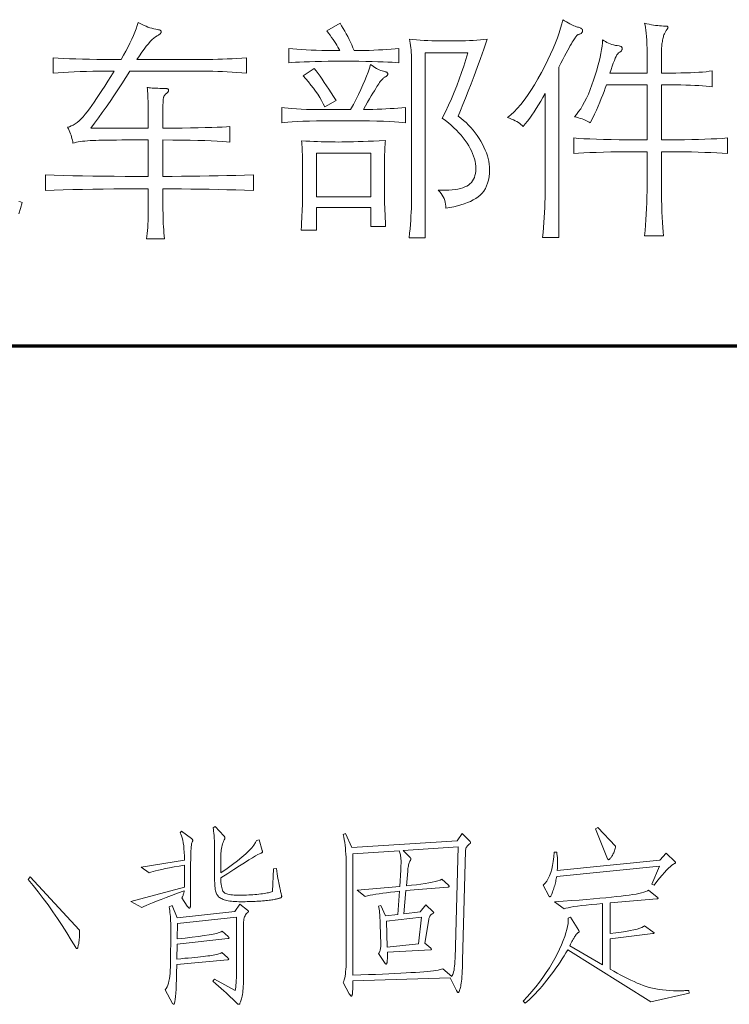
# Model space of a CAD drawing. Extents: x 0 to 1189, y 0 to 841.
# Tile 113 of 132: x 1123 to 1143, y 45 to 73. Entities that reach past the tile are written whole.
import ezdxf

# ---------------------------------------------------------------- set-up
doc = ezdxf.new("R2010")
doc.units = 0

msp = doc.modelspace()

# ---------------------------------------------------------------- linework, layer by layer
at = {"color": 5, "lineweight": 70}
msp.add_line((1064, 63.5), (1169, 63.5), dxfattribs=at)
at = {"color": 7, "lineweight": 13}
for points in [[(1125.685, 71.133), (1125.482, 71.133), (1125.286, 71.131), (1125.098, 71.129), (1124.917, 71.125), (1124.744, 71.12), (1124.578, 71.114), (1124.421, 71.108), (1124.27, 71.1), (1124.128, 71.091), (1123.993, 71.081), (1123.993, 71.507), (1124.135, 71.497), (1124.287, 71.488), (1124.449, 71.48), (1124.623, 71.474), (1124.806, 71.468), (1125, 71.463), (1125.205, 71.459), (1125.42, 71.457), (1125.646, 71.455), (1125.882, 71.455), (1125.95, 71.576), (1126.014, 71.693), (1126.073, 71.806), (1126.128, 71.915), (1126.177, 72.02), (1126.222, 72.121), (1126.262, 72.218), (1126.298, 72.311), (1126.328, 72.4), (1126.354, 72.485), (1126.409, 72.455), (1126.464, 72.428), (1126.519, 72.403), (1126.574, 72.381), (1126.628, 72.36), (1126.682, 72.341), (1126.737, 72.325), (1126.791, 72.31), (1126.845, 72.298), (1126.899, 72.288), (1126.917, 72.285), (1126.934, 72.281), (1126.949, 72.277), (1126.962, 72.271), (1126.973, 72.266), (1126.981, 72.259), (1126.988, 72.252), (1126.993, 72.244), (1126.996, 72.235), (1126.997, 72.225), (1126.996, 72.215), (1126.992, 72.205), (1126.986, 72.194), (1126.978, 72.183), (1126.968, 72.172), (1126.955, 72.16), (1126.939, 72.149), (1126.922, 72.136), (1126.901, 72.124), (1126.879, 72.111), (1126.837, 72.086), (1126.792, 72.053), (1126.743, 72.01), (1126.692, 71.958), (1126.638, 71.897), (1126.581, 71.827), (1126.52, 71.748), (1126.457, 71.659), (1126.391, 71.562), (1126.322, 71.455), (1128.034, 71.455), (1128.166, 71.455), (1128.299, 71.457), (1128.432, 71.459), (1128.565, 71.463), (1128.698, 71.468), (1128.831, 71.474), (1128.964, 71.48), (1129.098, 71.488), (1129.231, 71.497), (1129.365, 71.507), (1129.365, 71.081), (1129.231, 71.091), (1129.098, 71.1), (1128.964, 71.108), (1128.831, 71.114), (1128.698, 71.12), (1128.565, 71.125), (1128.432, 71.129), (1128.299, 71.131), (1128.166, 71.133), (1128.034, 71.133), (1126.125, 71.133), (1126.013, 70.957), (1125.903, 70.785), (1125.792, 70.616), (1125.683, 70.452), (1125.574, 70.292), (1125.465, 70.136), (1125.357, 69.984), (1125.249, 69.836), (1125.142, 69.692), (1125.036, 69.552), (1126.636, 69.552), (1126.636, 69.933), (1126.636, 70.032), (1126.635, 70.126), (1126.633, 70.215), (1126.631, 70.298), (1126.628, 70.376), (1126.625, 70.448), (1126.62, 70.514), (1126.615, 70.575), (1126.61, 70.631), (1126.604, 70.681), (1126.631, 70.676), (1126.663, 70.671), (1126.7, 70.667), (1126.742, 70.664), (1126.789, 70.661), (1126.84, 70.659), (1126.897, 70.657), (1126.958, 70.655), (1127.024, 70.655), (1127.095, 70.654), (1127.115, 70.654), (1127.133, 70.653), (1127.149, 70.65), (1127.163, 70.647), (1127.174, 70.643), (1127.184, 70.638), (1127.191, 70.632), (1127.196, 70.625), (1127.199, 70.617), (1127.2, 70.608), (1127.2, 70.599), (1127.198, 70.59), (1127.195, 70.581), (1127.19, 70.571), (1127.185, 70.562), (1127.178, 70.552), (1127.17, 70.543), (1127.161, 70.533), (1127.15, 70.523), (1127.138, 70.513), (1127.126, 70.503), (1127.115, 70.493), (1127.105, 70.482), (1127.096, 70.471), (1127.087, 70.459), (1127.08, 70.447), (1127.073, 70.435), (1127.068, 70.422), (1127.063, 70.409), (1127.059, 70.395), (1127.056, 70.38), (1127.053, 70.363), (1127.051, 70.344), (1127.049, 70.322), (1127.047, 70.298), (1127.046, 70.271), (1127.045, 70.243), (1127.044, 70.212), (1127.043, 70.178), (1127.043, 70.143), (1127.043, 69.552), (1127.318, 69.553), (1127.573, 69.554), (1127.808, 69.557), (1128.024, 69.56), (1128.22, 69.564), (1128.397, 69.569), (1128.554, 69.575), (1128.691, 69.582), (1128.808, 69.59), (1128.906, 69.598), (1128.906, 69.165), (1128.805, 69.174), (1128.684, 69.182), (1128.545, 69.19), (1128.387, 69.197), (1128.211, 69.203), (1128.015, 69.209), (1127.8, 69.214), (1127.567, 69.218), (1127.314, 69.221), (1127.043, 69.224), (1127.043, 68.208), (1127.303, 68.209), (1127.561, 68.212), (1127.817, 68.215), (1128.072, 68.218), (1128.324, 68.222), (1128.574, 68.227), (1128.822, 68.233), (1129.069, 68.239), (1129.313, 68.246), (1129.555, 68.254), (1129.555, 67.821), (1129.313, 67.828), (1129.069, 67.835), (1128.822, 67.841), (1128.574, 67.847), (1128.324, 67.852), (1128.072, 67.856), (1127.817, 67.86), (1127.561, 67.863), (1127.303, 67.865), (1127.043, 67.867), (1127.043, 67.381), (1127.043, 67.28), (1127.045, 67.181), (1127.047, 67.085), (1127.05, 66.991), (1127.054, 66.899), (1127.06, 66.81), (1127.066, 66.723), (1127.072, 66.638), (1127.08, 66.556), (1127.089, 66.476), (1126.59, 66.476), (1126.599, 66.549), (1126.607, 66.626), (1126.614, 66.706), (1126.62, 66.791), (1126.625, 66.879), (1126.629, 66.972), (1126.632, 67.068), (1126.635, 67.169), (1126.636, 67.273), (1126.636, 67.381), (1126.636, 67.867), (1126.309, 67.866), (1125.991, 67.865), (1125.682, 67.862), (1125.382, 67.859), (1125.092, 67.855), (1124.81, 67.85), (1124.538, 67.844), (1124.275, 67.837), (1124.021, 67.829), (1123.776, 67.821), (1123.776, 68.254), (1124.022, 68.245), (1124.277, 68.237), (1124.541, 68.23), (1124.813, 68.224), (1125.095, 68.219), (1125.385, 68.215), (1125.685, 68.212), (1125.993, 68.21), (1126.31, 68.208), (1126.636, 68.208), (1126.636, 69.224), (1126.434, 69.224), (1126.244, 69.224), (1126.067, 69.223), (1125.902, 69.222), (1125.75, 69.221), (1125.61, 69.22), (1125.483, 69.218), (1125.369, 69.216), (1125.266, 69.214), (1125.177, 69.211), (1125.095, 69.208), (1125.018, 69.204), (1124.945, 69.199), (1124.876, 69.192), (1124.81, 69.185), (1124.749, 69.177), (1124.692, 69.167), (1124.638, 69.157), (1124.589, 69.145), (1124.544, 69.133), (1124.536, 69.176), (1124.527, 69.22), (1124.516, 69.264), (1124.504, 69.308), (1124.49, 69.352), (1124.474, 69.397), (1124.456, 69.442), (1124.437, 69.487), (1124.416, 69.533), (1124.393, 69.579), (1124.444, 69.591), (1124.497, 69.611), (1124.55, 69.637), (1124.603, 69.669), (1124.658, 69.709), (1124.713, 69.755), (1124.769, 69.808), (1124.825, 69.868), (1124.883, 69.935), (1124.941, 70.008), (1125.001, 70.089), (1125.064, 70.176), (1125.13, 70.271), (1125.2, 70.372), (1125.273, 70.481), (1125.349, 70.597), (1125.428, 70.721), (1125.511, 70.851), (1125.596, 70.989)], [(1137.663, 70.517), (1137.601, 70.406), (1137.54, 70.299), (1137.478, 70.196), (1137.416, 70.098), (1137.355, 70.003), (1137.293, 69.913), (1137.231, 69.827), (1137.17, 69.744), (1137.108, 69.666), (1137.046, 69.592), (1137.02, 69.621), (1136.989, 69.65), (1136.955, 69.678), (1136.917, 69.705), (1136.876, 69.731), (1136.831, 69.756), (1136.782, 69.78), (1136.729, 69.804), (1136.673, 69.826), (1136.613, 69.848), (1136.704, 69.92), (1136.796, 70.004), (1136.888, 70.1), (1136.981, 70.208), (1137.075, 70.326), (1137.17, 70.457), (1137.265, 70.599), (1137.361, 70.752), (1137.457, 70.917), (1137.555, 71.094), (1137.649, 71.273), (1137.735, 71.444), (1137.813, 71.609), (1137.884, 71.767), (1137.948, 71.917), (1138.003, 72.061), (1138.051, 72.197), (1138.091, 72.326), (1138.124, 72.448), (1138.148, 72.563), (1138.201, 72.531), (1138.251, 72.501), (1138.298, 72.473), (1138.343, 72.449), (1138.385, 72.427), (1138.425, 72.408), (1138.462, 72.392), (1138.497, 72.379), (1138.529, 72.368), (1138.558, 72.36), (1138.585, 72.353), (1138.609, 72.345), (1138.63, 72.337), (1138.649, 72.327), (1138.664, 72.317), (1138.677, 72.306), (1138.687, 72.295), (1138.694, 72.282), (1138.698, 72.269), (1138.699, 72.255), (1138.698, 72.241), (1138.695, 72.228), (1138.689, 72.215), (1138.681, 72.204), (1138.67, 72.193), (1138.657, 72.183), (1138.641, 72.173), (1138.624, 72.165), (1138.604, 72.157), (1138.581, 72.15), (1138.572, 72.146), (1138.561, 72.139), (1138.549, 72.129), (1138.536, 72.116), (1138.522, 72.1), (1138.507, 72.081), (1138.491, 72.059), (1138.474, 72.035), (1138.456, 72.007), (1138.437, 71.976), (1138.415, 71.94), (1138.39, 71.895), (1138.36, 71.843), (1138.327, 71.782), (1138.289, 71.713), (1138.248, 71.636), (1138.203, 71.55), (1138.154, 71.457), (1138.1, 71.355), (1138.043, 71.245), (1138.043, 66.515), (1137.591, 66.515), (1137.604, 66.655), (1137.617, 66.795), (1137.628, 66.933), (1137.637, 67.071), (1137.645, 67.207), (1137.651, 67.343), (1137.656, 67.479), (1137.66, 67.613), (1137.662, 67.747), (1137.663, 67.88)], [(1132.356, 71.704), (1132.499, 71.706), (1132.637, 71.708), (1132.771, 71.712), (1132.901, 71.717), (1133.027, 71.722), (1133.149, 71.728), (1133.267, 71.736), (1133.381, 71.744), (1133.49, 71.753), (1133.596, 71.763), (1133.596, 71.363), (1133.509, 71.372), (1133.407, 71.379), (1133.29, 71.386), (1133.158, 71.392), (1133.012, 71.397), (1132.851, 71.401), (1132.676, 71.405), (1132.486, 71.407), (1132.281, 71.408), (1132.061, 71.409), (1131.842, 71.408), (1131.637, 71.407), (1131.448, 71.405), (1131.273, 71.401), (1131.113, 71.397), (1130.969, 71.392), (1130.839, 71.386), (1130.724, 71.379), (1130.624, 71.372), (1130.539, 71.363), (1130.539, 71.763), (1130.649, 71.752), (1130.766, 71.742), (1130.89, 71.733), (1131.021, 71.725), (1131.159, 71.719), (1131.304, 71.713), (1131.457, 71.709), (1131.616, 71.706), (1131.783, 71.705), (1131.956, 71.704), (1131.931, 71.752), (1131.904, 71.802), (1131.874, 71.853), (1131.842, 71.905), (1131.807, 71.96), (1131.77, 72.016), (1131.73, 72.073), (1131.688, 72.132), (1131.643, 72.193), (1131.595, 72.255), (1131.963, 72.471), (1132.008, 72.396), (1132.052, 72.321), (1132.095, 72.245), (1132.136, 72.169), (1132.176, 72.093), (1132.215, 72.016), (1132.252, 71.938), (1132.288, 71.861), (1132.323, 71.782)], [(1139.46, 71.081), (1140.497, 71.081), (1140.497, 71.481), (1140.496, 71.624), (1140.494, 71.757), (1140.49, 71.881), (1140.485, 71.994), (1140.479, 72.098), (1140.471, 72.191), (1140.461, 72.274), (1140.451, 72.348), (1140.438, 72.411), (1140.425, 72.465), (1140.488, 72.45), (1140.551, 72.437), (1140.611, 72.425), (1140.671, 72.414), (1140.73, 72.406), (1140.787, 72.399), (1140.842, 72.393), (1140.897, 72.389), (1140.95, 72.387), (1141.002, 72.386), (1141.016, 72.386), (1141.028, 72.385), (1141.039, 72.383), (1141.048, 72.381), (1141.056, 72.378), (1141.062, 72.374), (1141.068, 72.37), (1141.071, 72.365), (1141.073, 72.36), (1141.074, 72.353), (1141.073, 72.346), (1141.072, 72.339), (1141.069, 72.33), (1141.064, 72.32), (1141.059, 72.31), (1141.053, 72.299), (1141.045, 72.287), (1141.036, 72.274), (1141.026, 72.26), (1141.015, 72.245), (1141.003, 72.229), (1140.992, 72.211), (1140.982, 72.191), (1140.972, 72.169), (1140.962, 72.145), (1140.953, 72.119), (1140.945, 72.091), (1140.937, 72.061), (1140.93, 72.03), (1140.923, 71.996), (1140.917, 71.961), (1140.911, 71.925), (1140.906, 71.889), (1140.902, 71.852), (1140.898, 71.815), (1140.896, 71.777), (1140.893, 71.738), (1140.892, 71.699), (1140.891, 71.659), (1140.89, 71.619), (1140.89, 71.081), (1141.14, 71.081), (1141.291, 71.081), (1141.434, 71.083), (1141.569, 71.086), (1141.697, 71.09), (1141.817, 71.096), (1141.929, 71.102), (1142.034, 71.11), (1142.13, 71.119), (1142.219, 71.129), (1142.301, 71.14), (1142.301, 70.694), (1142.219, 70.705), (1142.13, 70.715), (1142.034, 70.724), (1141.929, 70.732), (1141.817, 70.738), (1141.697, 70.743), (1141.569, 70.747), (1141.434, 70.75), (1141.291, 70.752), (1141.14, 70.753), (1140.89, 70.753), (1140.89, 69.224), (1141.114, 69.225), (1141.329, 69.227), (1141.535, 69.229), (1141.732, 69.233), (1141.92, 69.238), (1142.099, 69.243), (1142.27, 69.25), (1142.431, 69.258), (1142.583, 69.267), (1142.727, 69.277), (1142.727, 68.844), (1142.581, 68.854), (1142.427, 68.863), (1142.264, 68.871), (1142.093, 68.878), (1141.914, 68.883), (1141.726, 68.888), (1141.529, 68.892), (1141.325, 68.894), (1141.112, 68.896), (1140.89, 68.896), (1140.89, 68.149), (1140.891, 67.945), (1140.893, 67.751), (1140.896, 67.567), (1140.9, 67.393), (1140.905, 67.229), (1140.911, 67.074), (1140.919, 66.93), (1140.928, 66.795), (1140.938, 66.67), (1140.949, 66.555), (1140.425, 66.555), (1140.438, 66.703), (1140.451, 66.854), (1140.461, 67.007), (1140.471, 67.162), (1140.479, 67.321), (1140.485, 67.481), (1140.49, 67.644), (1140.494, 67.81), (1140.496, 67.978), (1140.497, 68.149), (1140.497, 68.896), (1140.221, 68.896), (1139.962, 68.894), (1139.718, 68.892), (1139.49, 68.888), (1139.278, 68.883), (1139.082, 68.878), (1138.902, 68.871), (1138.738, 68.863), (1138.589, 68.854), (1138.457, 68.844), (1138.457, 69.277), (1138.59, 69.267), (1138.74, 69.258), (1138.905, 69.25), (1139.085, 69.243), (1139.281, 69.238), (1139.493, 69.233), (1139.721, 69.229), (1139.964, 69.227), (1140.222, 69.225), (1140.497, 69.224), (1140.497, 70.753), (1139.362, 70.753), (1139.331, 70.664), (1139.298, 70.572), (1139.261, 70.476), (1139.221, 70.376), (1139.178, 70.272), (1139.132, 70.165), (1139.083, 70.053), (1139.03, 69.938), (1138.975, 69.819), (1138.916, 69.697), (1138.884, 69.716), (1138.85, 69.735), (1138.813, 69.753), (1138.773, 69.771), (1138.731, 69.789), (1138.685, 69.805), (1138.637, 69.822), (1138.586, 69.837), (1138.533, 69.853), (1138.476, 69.867), (1138.535, 69.934), (1138.592, 70.009), (1138.648, 70.091), (1138.703, 70.182), (1138.757, 70.28), (1138.809, 70.386), (1138.861, 70.499), (1138.911, 70.621), (1138.96, 70.75), (1139.008, 70.887), (1139.053, 71.025), (1139.093, 71.158), (1139.129, 71.284), (1139.161, 71.405), (1139.188, 71.519), (1139.211, 71.628), (1139.229, 71.731), (1139.243, 71.829), (1139.252, 71.92), (1139.257, 72.006), (1139.296, 71.978), (1139.336, 71.953), (1139.378, 71.93), (1139.422, 71.909), (1139.467, 71.891), (1139.514, 71.875), (1139.562, 71.862), (1139.612, 71.85), (1139.663, 71.842), (1139.716, 71.835), (1139.732, 71.832), (1139.747, 71.828), (1139.76, 71.823), (1139.771, 71.817), (1139.78, 71.81), (1139.788, 71.802), (1139.794, 71.793), (1139.798, 71.783), (1139.801, 71.772), (1139.801, 71.76), (1139.801, 71.747), (1139.798, 71.736), (1139.794, 71.724), (1139.788, 71.713), (1139.78, 71.702), (1139.771, 71.692), (1139.76, 71.682), (1139.747, 71.673), (1139.732, 71.663), (1139.716, 71.655), (1139.698, 71.641), (1139.679, 71.618), (1139.657, 71.585), (1139.634, 71.542), (1139.609, 71.49), (1139.583, 71.428), (1139.555, 71.356), (1139.525, 71.274), (1139.494, 71.182)], [(1135.242, 69.887), (1135.32, 69.828), (1135.394, 69.767), (1135.465, 69.703), (1135.533, 69.636), (1135.598, 69.567), (1135.659, 69.496), (1135.718, 69.422), (1135.774, 69.345), (1135.826, 69.266), (1135.875, 69.185), (1135.921, 69.103), (1135.962, 69.022), (1135.998, 68.941), (1136.029, 68.862), (1136.055, 68.783), (1136.077, 68.706), (1136.093, 68.629), (1136.105, 68.553), (1136.113, 68.478), (1136.115, 68.404), (1136.112, 68.3), (1136.102, 68.202), (1136.086, 68.11), (1136.064, 68.024), (1136.035, 67.944), (1136, 67.871), (1135.959, 67.804), (1135.911, 67.743), (1135.857, 67.689), (1135.797, 67.64), (1135.731, 67.596), (1135.659, 67.555), (1135.583, 67.517), (1135.501, 67.482), (1135.414, 67.449), (1135.322, 67.419), (1135.224, 67.393), (1135.122, 67.368), (1135.014, 67.347), (1134.901, 67.329), (1134.902, 67.384), (1134.897, 67.439), (1134.888, 67.492), (1134.874, 67.544), (1134.855, 67.594), (1134.832, 67.644), (1134.804, 67.691), (1134.771, 67.738), (1134.734, 67.783), (1134.692, 67.827), (1134.796, 67.825), (1134.895, 67.826), (1134.989, 67.829), (1135.076, 67.836), (1135.158, 67.846), (1135.234, 67.859), (1135.305, 67.875), (1135.37, 67.894), (1135.429, 67.917), (1135.482, 67.942), (1135.53, 67.971), (1135.573, 68.004), (1135.611, 68.042), (1135.644, 68.083), (1135.671, 68.129), (1135.694, 68.179), (1135.712, 68.233), (1135.724, 68.292), (1135.732, 68.354), (1135.734, 68.421), (1135.732, 68.49), (1135.725, 68.56), (1135.713, 68.63), (1135.696, 68.701), (1135.674, 68.772), (1135.647, 68.844), (1135.615, 68.916), (1135.579, 68.989), (1135.538, 69.062), (1135.492, 69.136), (1135.441, 69.21), (1135.386, 69.282), (1135.328, 69.354), (1135.265, 69.424), (1135.198, 69.494), (1135.127, 69.563), (1135.052, 69.631), (1134.973, 69.697), (1134.89, 69.763), (1134.803, 69.828), (1134.892, 70.008), (1134.976, 70.188), (1135.057, 70.368), (1135.134, 70.549), (1135.206, 70.73), (1135.275, 70.911), (1135.34, 71.092), (1135.401, 71.274), (1135.458, 71.456), (1135.511, 71.638), (1134.331, 71.638), (1134.331, 66.502), (1133.885, 66.502), (1133.897, 66.629), (1133.908, 66.753), (1133.918, 66.873), (1133.927, 66.99), (1133.934, 67.104), (1133.94, 67.215), (1133.944, 67.322), (1133.948, 67.426), (1133.95, 67.526), (1133.95, 67.624), (1133.95, 71.369), (1133.95, 71.444), (1133.948, 71.517), (1133.945, 71.588), (1133.941, 71.656), (1133.936, 71.722), (1133.929, 71.786), (1133.921, 71.847), (1133.912, 71.907), (1133.902, 71.964), (1133.891, 72.019), (1133.988, 72.01), (1134.088, 72.002), (1134.191, 71.995), (1134.296, 71.989), (1134.404, 71.984), (1134.514, 71.98), (1134.627, 71.977), (1134.743, 71.975), (1134.862, 71.973), (1134.983, 71.973), (1135.104, 71.973), (1135.222, 71.975), (1135.337, 71.977), (1135.448, 71.98), (1135.557, 71.984), (1135.661, 71.989), (1135.763, 71.995), (1135.862, 72.002), (1135.957, 72.01), (1136.049, 72.019), (1135.954, 71.744), (1135.862, 71.482), (1135.773, 71.235), (1135.687, 71.001), (1135.605, 70.781), (1135.526, 70.574), (1135.45, 70.382), (1135.378, 70.203), (1135.308, 70.038)], [(1132.258, 70.064), (1132.337, 70.21), (1132.41, 70.352), (1132.478, 70.489), (1132.541, 70.621), (1132.599, 70.75), (1132.651, 70.873), (1132.699, 70.992), (1132.741, 71.107), (1132.777, 71.218), (1132.809, 71.323), (1132.851, 71.292), (1132.892, 71.263), (1132.933, 71.236), (1132.974, 71.212), (1133.014, 71.191), (1133.054, 71.172), (1133.093, 71.155), (1133.132, 71.141), (1133.171, 71.129), (1133.209, 71.12), (1133.224, 71.117), (1133.237, 71.113), (1133.249, 71.109), (1133.259, 71.103), (1133.268, 71.097), (1133.275, 71.09), (1133.281, 71.082), (1133.285, 71.074), (1133.287, 71.065), (1133.288, 71.055), (1133.287, 71.044), (1133.285, 71.035), (1133.281, 71.025), (1133.277, 71.017), (1133.271, 71.009), (1133.263, 71.001), (1133.254, 70.994), (1133.244, 70.987), (1133.232, 70.981), (1133.219, 70.976), (1133.205, 70.969), (1133.19, 70.96), (1133.174, 70.948), (1133.157, 70.933), (1133.139, 70.915), (1133.121, 70.895), (1133.102, 70.872), (1133.081, 70.846), (1133.06, 70.817), (1133.038, 70.786), (1133.014, 70.749), (1132.986, 70.704), (1132.953, 70.652), (1132.917, 70.591), (1132.876, 70.523), (1132.831, 70.447), (1132.783, 70.363), (1132.73, 70.271), (1132.673, 70.172), (1132.612, 70.064), (1132.744, 70.067), (1132.873, 70.071), (1132.998, 70.075), (1133.12, 70.08), (1133.239, 70.085), (1133.354, 70.092), (1133.465, 70.098), (1133.573, 70.106), (1133.678, 70.114), (1133.78, 70.123), (1133.78, 69.697), (1133.7, 69.708), (1133.599, 69.718), (1133.478, 69.727), (1133.336, 69.734), (1133.173, 69.741), (1132.989, 69.746), (1132.785, 69.75), (1132.56, 69.753), (1132.314, 69.755), (1132.048, 69.756), (1131.782, 69.755), (1131.537, 69.753), (1131.313, 69.75), (1131.111, 69.746), (1130.93, 69.741), (1130.77, 69.734), (1130.631, 69.727), (1130.514, 69.718), (1130.417, 69.708), (1130.343, 69.697), (1130.343, 70.123), (1130.424, 70.112), (1130.519, 70.102), (1130.628, 70.093), (1130.75, 70.085), (1130.885, 70.079), (1131.034, 70.073), (1131.197, 70.069), (1131.373, 70.066), (1131.563, 70.065), (1131.766, 70.064)], [(1131.851, 70.32), (1131.543, 70.143), (1131.498, 70.23), (1131.449, 70.318), (1131.398, 70.405), (1131.342, 70.491), (1131.284, 70.577), (1131.222, 70.663), (1131.156, 70.748), (1131.087, 70.833), (1131.015, 70.918), (1130.939, 71.002), (1131.248, 71.212), (1131.3, 71.143), (1131.354, 71.069), (1131.409, 70.991), (1131.467, 70.909), (1131.526, 70.822), (1131.588, 70.73), (1131.651, 70.634), (1131.716, 70.534), (1131.783, 70.429)], [(1132.822, 67.342), (1131.313, 67.342), (1131.313, 66.719), (1130.88, 66.719), (1130.888, 66.829), (1130.895, 66.935), (1130.9, 67.036), (1130.906, 67.133), (1130.91, 67.225), (1130.913, 67.313), (1130.916, 67.396), (1130.918, 67.474), (1130.919, 67.548), (1130.92, 67.617), (1130.92, 68.496), (1130.919, 68.584), (1130.919, 68.667), (1130.917, 68.747), (1130.916, 68.823), (1130.913, 68.895), (1130.91, 68.963), (1130.907, 69.028), (1130.903, 69.088), (1130.898, 69.145), (1130.894, 69.198), (1131.009, 69.192), (1131.121, 69.186), (1131.231, 69.181), (1131.338, 69.177), (1131.442, 69.174), (1131.543, 69.171), (1131.642, 69.168), (1131.737, 69.167), (1131.83, 69.166), (1131.92, 69.165), (1132.013, 69.166), (1132.114, 69.167), (1132.223, 69.169), (1132.341, 69.172), (1132.467, 69.175), (1132.601, 69.18), (1132.744, 69.185), (1132.895, 69.191), (1133.054, 69.197), (1133.222, 69.205), (1133.217, 69.149), (1133.213, 69.09), (1133.209, 69.028), (1133.205, 68.962), (1133.203, 68.893), (1133.2, 68.821), (1133.198, 68.745), (1133.197, 68.665), (1133.196, 68.583), (1133.196, 68.496), (1133.196, 67.703), (1133.196, 67.649), (1133.197, 67.587), (1133.199, 67.518), (1133.201, 67.441), (1133.204, 67.357), (1133.208, 67.264), (1133.212, 67.164), (1133.217, 67.056), (1133.222, 66.94), (1133.229, 66.817), (1132.822, 66.817)], [(1131.313, 67.644), (1132.822, 67.644), (1132.822, 68.857), (1131.313, 68.857)], [(1130.194, 48.986), (1130.206, 48.909), (1130.217, 48.837), (1130.228, 48.768), (1130.239, 48.704), (1130.249, 48.644), (1130.259, 48.589), (1130.269, 48.538), (1130.279, 48.491), (1130.288, 48.449), (1130.297, 48.411), (1130.306, 48.377), (1130.313, 48.345), (1130.32, 48.317), (1130.326, 48.292), (1130.331, 48.27), (1130.335, 48.252), (1130.338, 48.236), (1130.34, 48.223), (1130.342, 48.214), (1130.342, 48.208), (1130.342, 48.203), (1130.341, 48.199), (1130.34, 48.194), (1130.338, 48.19), (1130.336, 48.187), (1130.334, 48.183), (1130.331, 48.18), (1130.327, 48.176), (1130.323, 48.173), (1130.318, 48.171), (1130.312, 48.168), (1130.304, 48.165), (1130.294, 48.161), (1130.281, 48.158), (1130.266, 48.154), (1130.249, 48.149), (1130.229, 48.144), (1130.208, 48.139), (1130.184, 48.134), (1130.157, 48.128), (1130.129, 48.123), (1130.098, 48.117), (1130.064, 48.112), (1130.028, 48.107), (1129.99, 48.102), (1129.949, 48.097), (1129.906, 48.093), (1129.86, 48.089), (1129.812, 48.085), (1129.761, 48.081), (1129.709, 48.077), (1129.656, 48.074), (1129.603, 48.071), (1129.549, 48.069), (1129.494, 48.067), (1129.438, 48.065), (1129.381, 48.064), (1129.324, 48.063), (1129.266, 48.063), (1129.207, 48.062), (1129.149, 48.063), (1129.094, 48.065), (1129.042, 48.067), (1128.992, 48.071), (1128.945, 48.076), (1128.9, 48.081), (1128.858, 48.088), (1128.819, 48.096), (1128.782, 48.105), (1128.748, 48.115), (1128.716, 48.126), (1128.687, 48.139), (1128.66, 48.152), (1128.635, 48.167), (1128.612, 48.183), (1128.591, 48.2), (1128.573, 48.219), (1128.557, 48.239), (1128.543, 48.259), (1128.531, 48.282), (1128.521, 48.306), (1128.512, 48.335), (1128.505, 48.367), (1128.498, 48.404), (1128.492, 48.445), (1128.487, 48.489), (1128.483, 48.537), (1128.481, 48.59), (1128.479, 48.646), (1128.479, 48.706), (1128.479, 49.345), (1128.478, 49.458), (1128.477, 49.563), (1128.475, 49.66), (1128.472, 49.749), (1128.468, 49.83), (1128.464, 49.902), (1128.458, 49.966), (1128.452, 50.023), (1128.444, 50.071), (1128.436, 50.111), (1128.495, 50.153), (1128.737, 49.894), (1128.742, 49.888), (1128.747, 49.882), (1128.751, 49.876), (1128.754, 49.87), (1128.757, 49.865), (1128.76, 49.859), (1128.761, 49.854), (1128.763, 49.849), (1128.763, 49.844), (1128.764, 49.839), (1128.764, 49.834), (1128.763, 49.829), (1128.762, 49.824), (1128.761, 49.819), (1128.76, 49.813), (1128.758, 49.807), (1128.756, 49.802), (1128.754, 49.796), (1128.751, 49.79), (1128.748, 49.783), (1128.73, 49.745), (1128.714, 49.706), (1128.699, 49.666), (1128.687, 49.625), (1128.677, 49.583), (1128.668, 49.54), (1128.661, 49.497), (1128.657, 49.452), (1128.654, 49.407), (1128.653, 49.361), (1128.653, 48.86), (1128.823, 48.98), (1128.978, 49.093), (1129.116, 49.2), (1129.239, 49.3), (1129.346, 49.394), (1129.437, 49.481), (1129.511, 49.561), (1129.57, 49.635), (1129.613, 49.702), (1129.64, 49.762), (1129.714, 49.778), (1129.798, 49.488), (1129.8, 49.483), (1129.802, 49.478), (1129.804, 49.473), (1129.805, 49.468), (1129.806, 49.463), (1129.807, 49.459), (1129.808, 49.455), (1129.809, 49.451), (1129.809, 49.447), (1129.809, 49.443), (1129.808, 49.439), (1129.807, 49.436), (1129.805, 49.432), (1129.801, 49.429), (1129.797, 49.425), (1129.792, 49.422), (1129.786, 49.418), (1129.779, 49.415), (1129.771, 49.412), (1129.761, 49.409), (1129.729, 49.396), (1129.68, 49.371), (1129.613, 49.334), (1129.528, 49.284), (1129.426, 49.221), (1129.307, 49.146), (1129.169, 49.059), (1129.015, 48.959), (1128.843, 48.847), (1128.653, 48.722), (1128.654, 48.658), (1128.656, 48.6), (1128.661, 48.546), (1128.667, 48.498), (1128.675, 48.454), (1128.685, 48.416), (1128.697, 48.383), (1128.71, 48.356), (1128.726, 48.333), (1128.743, 48.316), (1128.763, 48.302), (1128.787, 48.289), (1128.815, 48.278), (1128.848, 48.269), (1128.885, 48.26), (1128.926, 48.254), (1128.972, 48.249), (1129.021, 48.245), (1129.075, 48.243), (1129.133, 48.242), (1129.193, 48.242), (1129.252, 48.243), (1129.311, 48.245), (1129.369, 48.247), (1129.427, 48.249), (1129.484, 48.252), (1129.54, 48.256), (1129.596, 48.261), (1129.651, 48.265), (1129.706, 48.271), (1129.759, 48.277), (1129.808, 48.283), (1129.854, 48.29), (1129.897, 48.297), (1129.936, 48.305), (1129.972, 48.312), (1130.005, 48.321), (1130.035, 48.329), (1130.061, 48.338), (1130.083, 48.348), (1130.11, 48.976)], [(1139.617, 49.609), (1139.611, 49.574), (1139.603, 49.541), (1139.595, 49.509), (1139.586, 49.478), (1139.577, 49.45), (1139.566, 49.422), (1139.555, 49.397), (1139.543, 49.373), (1139.531, 49.35), (1139.517, 49.329), (1139.504, 49.31), (1139.492, 49.293), (1139.48, 49.278), (1139.47, 49.265), (1139.46, 49.254), (1139.452, 49.245), (1139.444, 49.238), (1139.438, 49.233), (1139.432, 49.23), (1139.427, 49.229), (1139.423, 49.229), (1139.419, 49.23), (1139.416, 49.231), (1139.412, 49.233), (1139.409, 49.236), (1139.406, 49.239), (1139.403, 49.242), (1139.4, 49.246), (1139.398, 49.25), (1139.396, 49.256), (1139.063, 50.084), (1139.121, 50.127)], [(1127.56, 50.021), (1127.835, 49.82), (1127.842, 49.814), (1127.848, 49.808), (1127.854, 49.802), (1127.858, 49.797), (1127.862, 49.791), (1127.866, 49.786), (1127.868, 49.781), (1127.87, 49.776), (1127.871, 49.772), (1127.872, 49.768), (1127.871, 49.763), (1127.871, 49.759), (1127.87, 49.754), (1127.869, 49.749), (1127.868, 49.744), (1127.866, 49.738), (1127.864, 49.733), (1127.861, 49.727), (1127.859, 49.721), (1127.856, 49.715), (1127.848, 49.697), (1127.841, 49.67), (1127.834, 49.634), (1127.829, 49.589), (1127.824, 49.535), (1127.82, 49.473), (1127.817, 49.401), (1127.815, 49.321), (1127.814, 49.232), (1127.813, 49.134), (1127.813, 48.437), (1127.813, 48.356), (1127.813, 48.283), (1127.813, 48.216), (1127.813, 48.156), (1127.812, 48.104), (1127.812, 48.059), (1127.811, 48.021), (1127.81, 47.99), (1127.809, 47.966), (1127.808, 47.949), (1127.807, 47.936), (1127.805, 47.925), (1127.803, 47.915), (1127.801, 47.907), (1127.798, 47.899), (1127.795, 47.894), (1127.792, 47.889), (1127.788, 47.886), (1127.784, 47.884), (1127.779, 47.883), (1127.774, 47.884), (1127.769, 47.885), (1127.764, 47.888), (1127.758, 47.892), (1127.752, 47.897), (1127.746, 47.904), (1127.74, 47.911), (1127.733, 47.92), (1127.726, 47.93), (1127.719, 47.941), (1127.565, 48.168), (1127.576, 48.184), (1127.585, 48.201), (1127.594, 48.219), (1127.602, 48.237), (1127.609, 48.256), (1127.615, 48.276), (1127.621, 48.297), (1127.626, 48.318), (1127.63, 48.34), (1127.634, 48.363), (1127.451, 48.297), (1127.283, 48.235), (1127.129, 48.178), (1126.99, 48.125), (1126.865, 48.077), (1126.754, 48.033), (1126.658, 47.994), (1126.577, 47.96), (1126.509, 47.93), (1126.457, 47.904), (1126.151, 48.068), (1127.639, 48.469), (1127.639, 49.076), (1127.491, 49.051), (1127.354, 49.027), (1127.228, 49.003), (1127.113, 48.981), (1127.01, 48.959), (1126.918, 48.937), (1126.837, 48.917), (1126.768, 48.897), (1126.709, 48.878), (1126.663, 48.86), (1126.436, 49.018), (1127.639, 49.219), (1127.638, 49.331), (1127.634, 49.435), (1127.628, 49.53), (1127.62, 49.618), (1127.609, 49.698), (1127.596, 49.769), (1127.58, 49.832), (1127.562, 49.888), (1127.541, 49.935), (1127.518, 49.973)], [(1135.357, 49.952), (1135.568, 49.741), (1135.572, 49.737), (1135.576, 49.733), (1135.579, 49.729), (1135.582, 49.725), (1135.584, 49.721), (1135.586, 49.718), (1135.588, 49.714), (1135.589, 49.711), (1135.589, 49.707), (1135.589, 49.704), (1135.589, 49.701), (1135.589, 49.698), (1135.588, 49.695), (1135.587, 49.692), (1135.586, 49.69), (1135.584, 49.687), (1135.582, 49.685), (1135.579, 49.682), (1135.577, 49.68), (1135.574, 49.678), (1135.551, 49.662), (1135.53, 49.644), (1135.511, 49.626), (1135.495, 49.607), (1135.481, 49.587), (1135.47, 49.566), (1135.461, 49.544), (1135.454, 49.521), (1135.449, 49.497), (1135.447, 49.472), (1135.368, 46.431), (1135.365, 46.326), (1135.362, 46.229), (1135.359, 46.138), (1135.354, 46.055), (1135.349, 45.98), (1135.344, 45.912), (1135.338, 45.851), (1135.331, 45.798), (1135.323, 45.752), (1135.315, 45.713), (1135.307, 45.68), (1135.299, 45.651), (1135.291, 45.624), (1135.284, 45.602), (1135.277, 45.583), (1135.271, 45.567), (1135.265, 45.555), (1135.259, 45.546), (1135.254, 45.541), (1135.249, 45.539), (1135.244, 45.54), (1135.239, 45.541), (1135.234, 45.544), (1135.23, 45.548), (1135.225, 45.552), (1135.22, 45.558), (1135.214, 45.565), (1135.209, 45.573), (1135.204, 45.582), (1135.199, 45.592), (1135.025, 45.951), (1132.317, 45.861), (1132.316, 45.802), (1132.316, 45.749), (1132.316, 45.7), (1132.315, 45.656), (1132.314, 45.617), (1132.313, 45.583), (1132.311, 45.554), (1132.31, 45.53), (1132.308, 45.511), (1132.306, 45.497), (1132.304, 45.486), (1132.301, 45.476), (1132.299, 45.467), (1132.296, 45.46), (1132.293, 45.453), (1132.29, 45.448), (1132.287, 45.444), (1132.284, 45.441), (1132.281, 45.439), (1132.277, 45.439), (1132.273, 45.439), (1132.269, 45.442), (1132.264, 45.445), (1132.259, 45.45), (1132.254, 45.456), (1132.248, 45.463), (1132.242, 45.472), (1132.235, 45.483), (1132.229, 45.494), (1132.221, 45.507), (1132.053, 45.814), (1132.068, 45.852), (1132.081, 45.895), (1132.093, 45.943), (1132.103, 45.996), (1132.112, 46.054), (1132.119, 46.116), (1132.125, 46.184), (1132.129, 46.256), (1132.131, 46.333), (1132.132, 46.415), (1132.132, 49.124), (1132.131, 49.213), (1132.129, 49.301), (1132.125, 49.387), (1132.119, 49.471), (1132.112, 49.552), (1132.103, 49.632), (1132.093, 49.71), (1132.081, 49.786), (1132.068, 49.859), (1132.053, 49.931), (1132.116, 49.952), (1132.295, 49.572), (1135.215, 49.757)], [(1135.246, 49.588), (1133.721, 49.488), (1133.911, 49.287), (1133.915, 49.283), (1133.918, 49.279), (1133.922, 49.275), (1133.924, 49.271), (1133.927, 49.267), (1133.928, 49.264), (1133.93, 49.26), (1133.931, 49.257), (1133.932, 49.253), (1133.932, 49.25), (1133.932, 49.247), (1133.931, 49.243), (1133.93, 49.24), (1133.929, 49.236), (1133.928, 49.232), (1133.926, 49.227), (1133.924, 49.223), (1133.922, 49.218), (1133.919, 49.213), (1133.916, 49.208), (1133.905, 49.187), (1133.895, 49.164), (1133.885, 49.139), (1133.876, 49.113), (1133.869, 49.084), (1133.862, 49.053), (1133.855, 49.021), (1133.85, 48.987), (1133.846, 48.95), (1133.842, 48.912), (1133.805, 48.506), (1133.951, 48.52), (1134.086, 48.535), (1134.211, 48.551), (1134.326, 48.568), (1134.429, 48.585), (1134.523, 48.603), (1134.606, 48.623), (1134.679, 48.643), (1134.741, 48.664), (1134.792, 48.685), (1134.972, 48.522), (1134.977, 48.518), (1134.981, 48.514), (1134.985, 48.51), (1134.989, 48.506), (1134.992, 48.503), (1134.994, 48.499), (1134.996, 48.496), (1134.997, 48.493), (1134.998, 48.49), (1134.998, 48.487), (1134.998, 48.485), (1134.997, 48.482), (1134.995, 48.48), (1134.992, 48.478), (1134.989, 48.476), (1134.985, 48.474), (1134.98, 48.473), (1134.975, 48.471), (1134.968, 48.47), (1134.961, 48.469), (1133.795, 48.369), (1133.737, 47.725), (1134.185, 47.777), (1134.344, 47.978), (1134.55, 47.783), (1134.553, 47.78), (1134.555, 47.777), (1134.558, 47.774), (1134.56, 47.771), (1134.561, 47.768), (1134.563, 47.766), (1134.564, 47.763), (1134.565, 47.761), (1134.565, 47.758), (1134.565, 47.756), (1134.565, 47.754), (1134.565, 47.752), (1134.563, 47.75), (1134.562, 47.748), (1134.56, 47.746), (1134.558, 47.744), (1134.555, 47.741), (1134.552, 47.739), (1134.548, 47.737), (1134.544, 47.735), (1134.526, 47.726), (1134.509, 47.715), (1134.494, 47.703), (1134.48, 47.689), (1134.468, 47.673), (1134.457, 47.656), (1134.448, 47.637), (1134.44, 47.617), (1134.433, 47.595), (1134.428, 47.571), (1134.317, 46.906), (1134.481, 46.774), (1134.485, 46.77), (1134.489, 46.766), (1134.492, 46.762), (1134.494, 46.759), (1134.497, 46.755), (1134.499, 46.752), (1134.5, 46.749), (1134.501, 46.746), (1134.502, 46.743), (1134.502, 46.74), (1134.502, 46.738), (1134.501, 46.735), (1134.5, 46.733), (1134.498, 46.732), (1134.495, 46.73), (1134.493, 46.729), (1134.489, 46.728), (1134.485, 46.727), (1134.481, 46.727), (1134.476, 46.727), (1133.277, 46.658), (1133.278, 46.632), (1133.279, 46.607), (1133.279, 46.582), (1133.279, 46.558), (1133.279, 46.534), (1133.279, 46.511), (1133.278, 46.489), (1133.277, 46.467), (1133.276, 46.446), (1133.275, 46.426), (1133.273, 46.407), (1133.271, 46.39), (1133.269, 46.375), (1133.267, 46.362), (1133.264, 46.351), (1133.261, 46.342), (1133.258, 46.335), (1133.255, 46.33), (1133.252, 46.327), (1133.248, 46.326), (1133.244, 46.326), (1133.24, 46.328), (1133.236, 46.33), (1133.231, 46.333), (1133.226, 46.338), (1133.221, 46.343), (1133.216, 46.349), (1133.21, 46.356), (1133.204, 46.364), (1133.198, 46.373), (1133.034, 46.627), (1133.046, 46.644), (1133.057, 46.663), (1133.066, 46.684), (1133.074, 46.706), (1133.081, 46.729), (1133.086, 46.755), (1133.089, 46.781), (1133.092, 46.809), (1133.093, 46.838), (1133.093, 46.869), (1133.077, 47.434), (1133.076, 47.492), (1133.075, 47.547), (1133.073, 47.602), (1133.07, 47.655), (1133.066, 47.706), (1133.062, 47.756), (1133.056, 47.805), (1133.05, 47.851), (1133.042, 47.897), (1133.034, 47.941), (1133.098, 47.957), (1133.224, 47.672), (1133.573, 47.709), (1133.615, 48.353), (1133.489, 48.34), (1133.369, 48.327), (1133.256, 48.313), (1133.151, 48.3), (1133.052, 48.285), (1132.959, 48.271), (1132.874, 48.256), (1132.796, 48.241), (1132.724, 48.226), (1132.66, 48.21), (1132.443, 48.379), (1133.62, 48.485), (1133.652, 48.944), (1133.653, 48.965), (1133.654, 48.988), (1133.655, 49.01), (1133.656, 49.034), (1133.656, 49.058), (1133.656, 49.083), (1133.657, 49.109), (1133.657, 49.135), (1133.657, 49.162), (1133.657, 49.19), (1133.657, 49.218), (1133.656, 49.246), (1133.653, 49.274), (1133.65, 49.303), (1133.646, 49.331), (1133.64, 49.36), (1133.634, 49.389), (1133.627, 49.418), (1133.619, 49.448), (1133.61, 49.477), (1132.317, 49.393), (1132.317, 46.019), (1132.538, 46.028), (1132.75, 46.036), (1132.95, 46.044), (1133.141, 46.052), (1133.32, 46.06), (1133.489, 46.068), (1133.648, 46.076), (1133.796, 46.084), (1133.934, 46.091), (1134.061, 46.099), (1134.179, 46.106), (1134.287, 46.114), (1134.385, 46.123), (1134.475, 46.132), (1134.556, 46.142), (1134.627, 46.152), (1134.688, 46.163), (1134.741, 46.175), (1134.785, 46.187), (1134.819, 46.199), (1135.067, 45.988), (1135.082, 46.01), (1135.096, 46.038), (1135.108, 46.072), (1135.119, 46.113), (1135.129, 46.159), (1135.137, 46.212), (1135.144, 46.271), (1135.15, 46.336), (1135.154, 46.407), (1135.157, 46.484)], [(1141.27, 49.171), (1141.273, 49.168), (1141.276, 49.165), (1141.278, 49.162), (1141.28, 49.159), (1141.282, 49.157), (1141.283, 49.154), (1141.284, 49.151), (1141.285, 49.149), (1141.285, 49.147), (1141.286, 49.145), (1141.285, 49.143), (1141.285, 49.14), (1141.283, 49.138), (1141.281, 49.136), (1141.279, 49.134), (1141.276, 49.132), (1141.273, 49.13), (1141.269, 49.128), (1141.264, 49.126), (1141.259, 49.124), (1141.224, 49.106), (1141.184, 49.079), (1141.139, 49.043), (1141.089, 48.997), (1141.035, 48.941), (1140.975, 48.876), (1140.911, 48.802), (1140.842, 48.718), (1140.768, 48.625), (1140.689, 48.522), (1140.626, 48.548), (1140.842, 49.05), (1137.981, 48.765), (1137.975, 48.73), (1137.969, 48.696), (1137.962, 48.661), (1137.954, 48.625), (1137.945, 48.588), (1137.936, 48.551), (1137.926, 48.514), (1137.915, 48.476), (1137.903, 48.437), (1137.891, 48.398), (1137.879, 48.36), (1137.867, 48.326), (1137.856, 48.297), (1137.845, 48.271), (1137.834, 48.249), (1137.825, 48.231), (1137.815, 48.218), (1137.807, 48.208), (1137.799, 48.202), (1137.791, 48.2), (1137.788, 48.2), (1137.785, 48.201), (1137.782, 48.202), (1137.779, 48.203), (1137.776, 48.205), (1137.774, 48.207), (1137.771, 48.21), (1137.769, 48.213), (1137.767, 48.217), (1137.765, 48.221), (1137.606, 48.522), (1137.658, 48.574), (1137.704, 48.634), (1137.746, 48.704), (1137.783, 48.782), (1137.816, 48.869), (1137.844, 48.965), (1137.867, 49.069), (1137.885, 49.182), (1137.898, 49.304), (1137.907, 49.435), (1137.981, 49.44), (1137.986, 49.412), (1137.99, 49.384), (1137.994, 49.356), (1137.998, 49.328), (1138.001, 49.3), (1138.003, 49.273), (1138.005, 49.246), (1138.006, 49.219), (1138.007, 49.192), (1138.007, 49.166), (1138.007, 49.14), (1138.007, 49.114), (1138.006, 49.089), (1138.006, 49.064), (1138.005, 49.04), (1138.004, 49.017), (1138.002, 48.994), (1138.001, 48.971), (1137.999, 48.95), (1137.997, 48.928), (1140.847, 49.213), (1141.022, 49.409)], [(1124.72, 47.281), (1124.721, 47.267), (1124.722, 47.254), (1124.723, 47.24), (1124.723, 47.227), (1124.724, 47.214), (1124.724, 47.201), (1124.725, 47.188), (1124.725, 47.175), (1124.725, 47.162), (1124.725, 47.149), (1124.725, 47.126), (1124.724, 47.102), (1124.723, 47.078), (1124.721, 47.053), (1124.719, 47.028), (1124.717, 47.002), (1124.714, 46.976), (1124.71, 46.95), (1124.706, 46.923), (1124.702, 46.896), (1124.697, 46.87), (1124.692, 46.846), (1124.688, 46.826), (1124.683, 46.808), (1124.679, 46.793), (1124.675, 46.78), (1124.671, 46.771), (1124.667, 46.764), (1124.663, 46.76), (1124.659, 46.759), (1124.656, 46.759), (1124.652, 46.76), (1124.648, 46.761), (1124.644, 46.764), (1124.64, 46.766), (1124.636, 46.77), (1124.632, 46.774), (1124.628, 46.779), (1124.624, 46.784), (1124.62, 46.79), (1124.497, 46.997), (1124.373, 47.2), (1124.246, 47.399), (1124.117, 47.594), (1123.986, 47.785), (1123.853, 47.972), (1123.718, 48.155), (1123.581, 48.334), (1123.441, 48.509), (1123.3, 48.68), (1123.353, 48.749)], [(1141.66, 45.523), (1140.599, 45.28), (1138.287, 46.722), (1138.238, 46.638), (1138.186, 46.554), (1138.133, 46.471), (1138.078, 46.387), (1138.021, 46.303), (1137.962, 46.218), (1137.902, 46.134), (1137.839, 46.049), (1137.775, 45.964), (1137.709, 45.88), (1137.643, 45.797), (1137.578, 45.718), (1137.514, 45.644), (1137.452, 45.574), (1137.392, 45.508), (1137.332, 45.447), (1137.275, 45.389), (1137.218, 45.336), (1137.163, 45.288), (1137.11, 45.243), (1137.052, 45.302), (1137.173, 45.433), (1137.289, 45.565), (1137.399, 45.697), (1137.503, 45.829), (1137.601, 45.961), (1137.693, 46.092), (1137.779, 46.224), (1137.859, 46.356), (1137.934, 46.487), (1138.002, 46.619), (1138.064, 46.747), (1138.119, 46.868), (1138.166, 46.983), (1138.206, 47.092), (1138.24, 47.193), (1138.266, 47.289), (1138.284, 47.377), (1138.296, 47.459), (1138.3, 47.534), (1138.298, 47.603), (1138.361, 47.63), (1138.593, 47.26), (1138.596, 47.256), (1138.599, 47.252), (1138.601, 47.248), (1138.603, 47.245), (1138.605, 47.242), (1138.607, 47.238), (1138.608, 47.236), (1138.609, 47.233), (1138.609, 47.231), (1138.609, 47.228), (1138.609, 47.226), (1138.608, 47.224), (1138.606, 47.222), (1138.604, 47.219), (1138.601, 47.216), (1138.598, 47.214), (1138.594, 47.211), (1138.589, 47.208), (1138.583, 47.205), (1138.577, 47.202), (1138.571, 47.198), (1138.564, 47.194), (1138.557, 47.188), (1138.55, 47.181), (1138.542, 47.174), (1138.535, 47.165), (1138.527, 47.155), (1138.518, 47.145), (1138.51, 47.133), (1138.501, 47.12), (1138.491, 47.105), (1138.48, 47.088), (1138.468, 47.067), (1138.454, 47.043), (1138.44, 47.017), (1138.423, 46.987), (1138.406, 46.954), (1138.387, 46.918), (1138.367, 46.879), (1138.345, 46.838), (1139.258, 46.305), (1139.258, 48.01), (1139.094, 47.996), (1138.942, 47.982), (1138.803, 47.968), (1138.677, 47.954), (1138.563, 47.94), (1138.462, 47.925), (1138.374, 47.911), (1138.299, 47.896), (1138.236, 47.882), (1138.187, 47.867), (1137.923, 48.057), (1138.164, 48.075), (1138.392, 48.092), (1138.608, 48.109), (1138.811, 48.126), (1139.002, 48.142), (1139.181, 48.157), (1139.347, 48.172), (1139.501, 48.187), (1139.642, 48.202), (1139.771, 48.216), (1139.888, 48.23), (1139.997, 48.244), (1140.097, 48.259), (1140.187, 48.275), (1140.268, 48.291), (1140.34, 48.307), (1140.403, 48.325), (1140.456, 48.342), (1140.501, 48.36), (1140.536, 48.379), (1140.774, 48.189), (1140.78, 48.185), (1140.785, 48.181), (1140.79, 48.177), (1140.794, 48.174), (1140.797, 48.171), (1140.8, 48.168), (1140.802, 48.165), (1140.804, 48.162), (1140.805, 48.16), (1140.805, 48.157), (1140.805, 48.155), (1140.803, 48.153), (1140.801, 48.152), (1140.798, 48.15), (1140.795, 48.148), (1140.79, 48.147), (1140.785, 48.145), (1140.778, 48.144), (1140.771, 48.143), (1140.763, 48.142), (1139.464, 48.031), (1139.464, 47.176), (1139.626, 47.196), (1139.773, 47.216), (1139.906, 47.237), (1140.023, 47.258), (1140.127, 47.28), (1140.216, 47.302), (1140.29, 47.324), (1140.349, 47.346), (1140.395, 47.369), (1140.425, 47.392), (1140.657, 47.223), (1140.663, 47.219), (1140.669, 47.215), (1140.674, 47.211), (1140.678, 47.208), (1140.681, 47.205), (1140.684, 47.202), (1140.686, 47.199), (1140.688, 47.196), (1140.689, 47.194), (1140.689, 47.191), (1140.689, 47.189), (1140.688, 47.187), (1140.686, 47.186), (1140.684, 47.184), (1140.681, 47.182), (1140.678, 47.181), (1140.674, 47.179), (1140.669, 47.178), (1140.663, 47.177), (1140.657, 47.176), (1139.464, 47.028), (1139.464, 46.188), (1139.566, 46.13), (1139.665, 46.074), (1139.762, 46.021), (1139.858, 45.972), (1139.951, 45.925), (1140.042, 45.881), (1140.131, 45.841), (1140.218, 45.803), (1140.303, 45.769), (1140.385, 45.737), (1140.469, 45.708), (1140.554, 45.683), (1140.642, 45.66), (1140.733, 45.641), (1140.826, 45.624), (1140.921, 45.611), (1141.019, 45.6), (1141.12, 45.593), (1141.222, 45.588), (1141.328, 45.587), (1141.357, 45.587), (1141.386, 45.587), (1141.417, 45.588), (1141.448, 45.588), (1141.48, 45.589), (1141.512, 45.59), (1141.546, 45.592), (1141.58, 45.593), (1141.614, 45.595), (1141.65, 45.597)], [(1129.181, 47.989), (1129.392, 47.825), (1129.397, 47.822), (1129.401, 47.819), (1129.405, 47.815), (1129.409, 47.812), (1129.412, 47.809), (1129.414, 47.806), (1129.416, 47.803), (1129.417, 47.8), (1129.418, 47.796), (1129.418, 47.793), (1129.418, 47.79), (1129.417, 47.787), (1129.416, 47.784), (1129.415, 47.781), (1129.413, 47.777), (1129.411, 47.774), (1129.408, 47.771), (1129.405, 47.768), (1129.401, 47.765), (1129.397, 47.762), (1129.375, 47.742), (1129.355, 47.721), (1129.338, 47.697), (1129.323, 47.67), (1129.31, 47.641), (1129.3, 47.61), (1129.292, 47.576), (1129.286, 47.54), (1129.282, 47.502), (1129.281, 47.461), (1129.281, 46.004), (1129.281, 45.923), (1129.279, 45.848), (1129.277, 45.777), (1129.273, 45.71), (1129.269, 45.647), (1129.264, 45.589), (1129.258, 45.536), (1129.251, 45.487), (1129.243, 45.442), (1129.234, 45.402), (1129.224, 45.366), (1129.215, 45.333), (1129.206, 45.305), (1129.198, 45.28), (1129.19, 45.259), (1129.182, 45.242), (1129.175, 45.229), (1129.168, 45.219), (1129.161, 45.214), (1129.154, 45.212), (1129.148, 45.212), (1129.141, 45.214), (1129.134, 45.216), (1129.126, 45.219), (1129.119, 45.224), (1129.111, 45.229), (1129.102, 45.235), (1129.094, 45.242), (1129.084, 45.25), (1129.075, 45.259), (1129.027, 45.309), (1128.975, 45.361), (1128.92, 45.414), (1128.861, 45.47), (1128.798, 45.529), (1128.732, 45.589), (1128.662, 45.651), (1128.589, 45.715), (1128.512, 45.782), (1128.431, 45.851), (1128.473, 45.914), (1129.049, 45.592), (1129.057, 45.638), (1129.064, 45.689), (1129.07, 45.746), (1129.076, 45.808), (1129.08, 45.876), (1129.084, 45.949), (1129.087, 46.027), (1129.089, 46.11), (1129.091, 46.2), (1129.091, 46.294), (1129.091, 47.635), (1127.449, 47.455), (1127.439, 47.028), (1127.657, 47.052), (1127.855, 47.075), (1128.032, 47.098), (1128.189, 47.12), (1128.324, 47.141), (1128.439, 47.162), (1128.533, 47.182), (1128.606, 47.202), (1128.658, 47.221), (1128.69, 47.239), (1128.854, 47.091), (1128.859, 47.087), (1128.863, 47.083), (1128.867, 47.079), (1128.87, 47.075), (1128.873, 47.072), (1128.876, 47.069), (1128.877, 47.065), (1128.879, 47.062), (1128.88, 47.06), (1128.88, 47.057), (1128.88, 47.054), (1128.878, 47.052), (1128.877, 47.05), (1128.874, 47.047), (1128.871, 47.046), (1128.867, 47.044), (1128.862, 47.042), (1128.856, 47.041), (1128.85, 47.039), (1128.843, 47.038), (1127.439, 46.885), (1127.428, 46.468), (1127.54, 46.479), (1127.647, 46.489), (1127.747, 46.498), (1127.842, 46.507), (1127.931, 46.516), (1128.014, 46.525), (1128.091, 46.533), (1128.163, 46.541), (1128.229, 46.548), (1128.289, 46.555), (1128.344, 46.562), (1128.396, 46.57), (1128.443, 46.578), (1128.488, 46.587), (1128.529, 46.596), (1128.566, 46.605), (1128.6, 46.615), (1128.63, 46.625), (1128.656, 46.636), (1128.679, 46.648), (1128.838, 46.51), (1128.844, 46.504), (1128.849, 46.498), (1128.854, 46.493), (1128.858, 46.488), (1128.861, 46.483), (1128.864, 46.479), (1128.866, 46.475), (1128.868, 46.472), (1128.869, 46.468), (1128.869, 46.466), (1128.869, 46.463), (1128.868, 46.461), (1128.866, 46.458), (1128.863, 46.456), (1128.86, 46.454), (1128.856, 46.453), (1128.851, 46.451), (1128.846, 46.449), (1128.839, 46.448), (1128.832, 46.447), (1127.428, 46.315), (1127.423, 46.067), (1127.419, 45.904), (1127.414, 45.759), (1127.409, 45.631), (1127.402, 45.52), (1127.394, 45.426), (1127.385, 45.349), (1127.375, 45.289), (1127.364, 45.246), (1127.352, 45.22), (1127.338, 45.212), (1127.336, 45.212), (1127.334, 45.213), (1127.332, 45.214), (1127.329, 45.216), (1127.327, 45.218), (1127.324, 45.221), (1127.321, 45.225), (1127.318, 45.229), (1127.315, 45.233), (1127.312, 45.238), (1127.106, 45.613), (1127.132, 45.651), (1127.156, 45.694), (1127.177, 45.743), (1127.195, 45.798), (1127.21, 45.858), (1127.223, 45.925), (1127.234, 45.997), (1127.241, 46.074), (1127.246, 46.157), (1127.249, 46.246), (1127.259, 47.339), (1127.259, 47.404), (1127.258, 47.467), (1127.255, 47.529), (1127.252, 47.589), (1127.249, 47.648), (1127.244, 47.705), (1127.239, 47.761), (1127.232, 47.816), (1127.225, 47.868), (1127.217, 47.92), (1127.301, 47.952), (1127.439, 47.614), (1129.038, 47.793)], [(1134.228, 47.63), (1133.251, 47.524), (1133.272, 46.801), (1134.143, 46.896)]]:
    msp.add_lwpolyline(points, close=True, dxfattribs=at)
msp.add_lwpolyline([(1123.043, 67.515), (1123.087, 67.499), (1123.134, 67.486), (1123.09, 67.318), (1123.044, 67.167)], dxfattribs=at)

doc.saveas('drawing.dxf')
